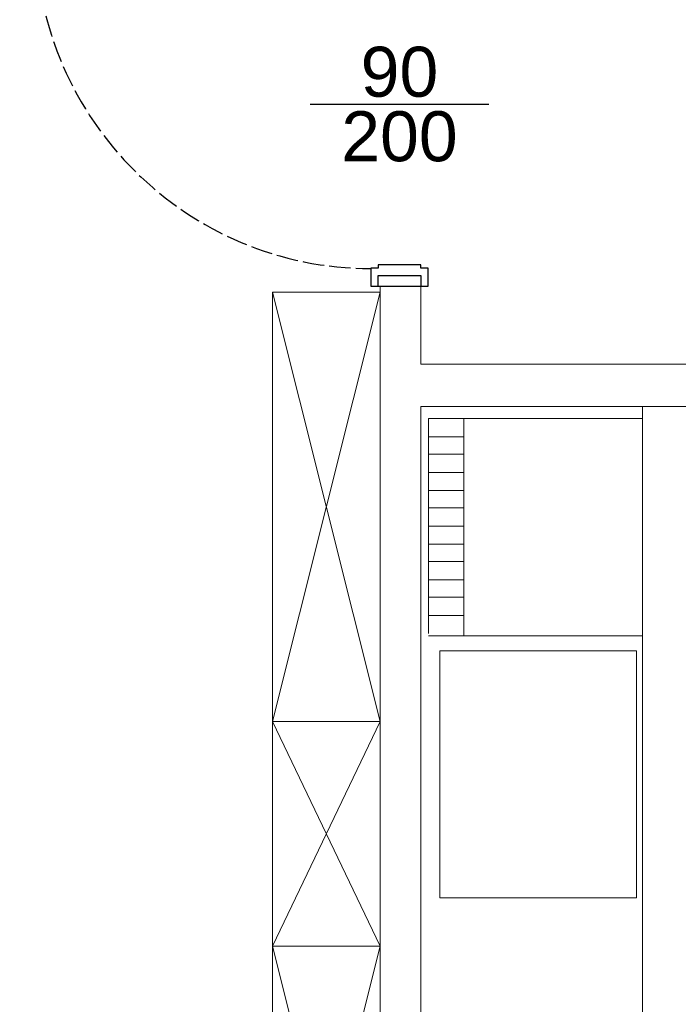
# Model space of a CAD drawing. Header units: millimetres. Extents: x 126553 to 403692, y -95821 to 38049.
# Tile 194 of 256: x 221939 to 222123, y 12921 to 13197. Entities that reach past the tile are written whole.
import ezdxf
from ezdxf import colors
from ezdxf.entities.mleader import LeaderData, LeaderLine
from ezdxf.enums import TextEntityAlignment as Align
from ezdxf.math import Vec2, Vec3

# ---------------------------------------------------------------- set-up
doc = ezdxf.new("R2010")
doc.units = ezdxf.units.MM
doc.linetypes.add('ACAD_ISO02W100', pattern=[15, 12, -3])
for name, color, linetype, lineweight in [('_(06 GRUBA)', 7, 'Continuous', 40), ('A4_opis stolarki dla drzwi parametrycznych', 101, 'Continuous', 13), ('ŚCIANY GRUBE', 7, 'Continuous', 20)]:
    doc.layers.add(name, color=color, linetype=linetype, lineweight=lineweight)
doc.styles.add('A4_opis stolarki dla drzwi parametrycznych', font='arial.ttf')
doc.styles.add('ROMANS', font='romans.shx', dxfattribs={"width": 0.7})

msp = doc.modelspace()

# ---------------------------------------------------------------- linework, layer by layer
msp.add_line((222039.17199, 13122.6392), (222051.17199, 13122.6392))
at = {"color": 7}
msp.add_lwpolyline([(222020.17199, 13173.6392), (222039.17199, 13173.6392), (222051.17199, 13173.6392), (222070.17199, 13173.6392)], dxfattribs=at)
msp.add_lwpolyline([(222039.17199, 13122.6392), (222039.17199, 13125.6392), (222051.17199, 13125.6392), (222051.17199, 13122.6392), (222053.17199, 13122.6392), (222053.17199, 13127.6392), (222051.17199, 13127.6392), (222051.17199, 13128.6392), (222039.17199, 13128.6392), (222039.17199, 13127.6392), (222037.17199, 13127.6392), (222037.17199, 13122.6392)], close=True)
at = {"linetype": 'ACAD_ISO02W100', "ltscale": 0.5}
msp.add_arc((222037.30071, 13221.70194), 94.13472, 180.6468622, 269.9216533, dxfattribs=at)
at = {"layer": 'ŚCIANY GRUBE', "color": 0}
for points in [[(222051.17199, 13122.6392), (222051.17199, 13100.80174), (222051.17199, 13122.6392), (222039.72322, 13122.6392), (222039.72322, 13100.80174), (222039.72322, 12797.40956)], [(222039.72322, 13122.6392), (222051.17199, 13122.6392)], [(222039.72322, 13120.94308), (222009.61722, 13000.73108), (222039.72322, 13000.73108), (222009.61722, 13120.94308)], [(222051.17199, 13100.80174), (222383.18608, 13100.80174), (222383.18608, 13088.92895), (222366.64898, 13088.92895), (222366.64898, 13075.78408), (222354.56417, 13075.78408), (222354.56417, 13088.92895), (222051.17199, 13088.92895), (222051.17199, 12797.40956), (222039.2992, 12797.40956)], [(222333.57478, 12797.40956), (222333.57478, 12857.62156), (222113.29212, 12857.62156), (222113.29212, 13088.92895), (222051.17199, 13088.92895), (222051.17199, 12797.40956)], [(222113.29212, 13085.53673), (222113.29212, 13025.32472), (222113.29212, 13085.53673), (222053.29213, 13085.53673), (222053.29213, 13025.32472)], [(222063.25679, 13085.53673), (222063.25679, 13024.68868)], [(222063.25679, 13080.44839), (222053.29213, 13080.44839)], [(222063.25679, 13075.57206), (222053.29213, 13075.57206)], [(222063.25679, 13070.48373), (222053.29213, 13070.48373)], [(222063.25679, 13065.39539), (222053.29213, 13065.39539)], [(222063.25679, 13060.51906), (222053.29213, 13060.51906)], [(222063.25679, 13055.43072), (222053.29213, 13055.43072)], [(222063.25679, 13050.34239), (222053.29213, 13050.34239)], [(222063.25679, 13045.46606), (222053.29213, 13045.46606)], [(222063.25679, 13040.37772), (222053.29213, 13040.37772)], [(222063.25679, 13035.5014), (222053.29213, 13035.5014)], [(222063.25679, 13030.41306), (222053.29213, 13030.41306)], [(222113.29212, 13024.68868), (222053.29213, 13024.68868)], [(222039.72322, 12937.76289), (222009.61722, 12817.5509), (222009.61722, 12937.76289), (222039.72322, 12937.76289), (222009.61722, 13000.73108)], [(222039.72322, 12817.5509), (222009.61722, 12937.76289), (222039.72322, 13000.73108)]]:
    msp.add_lwpolyline(points, dxfattribs=at)
for points in [[(222039.72322, 12817.5509), (222009.61722, 12817.5509), (222009.61722, 13120.94308), (222039.72322, 13120.94308)], [(222111.59601, 13020.4484), (222056.47234, 13020.4484), (222056.47234, 12951.3318), (222111.59601, 12951.3318)], [(222039.72322, 12951.11978), (222039.72322, 12927.16219)]]:
    msp.add_lwpolyline(points, close=True, dxfattribs=at)

# ---------------------------------------------------------------- texts
at = {"layer": 'A4_opis stolarki dla drzwi parametrycznych', "color": 7, "style": 'A4_opis stolarki dla drzwi parametrycznych'}
msp.add_text('90', height=14, rotation=0, dxfattribs=at).set_placement((222045.17199, 13182.71108), align=Align.MIDDLE_CENTER)
at = {"layer": 'A4_opis stolarki dla drzwi parametrycznych', "color": 7, "style": 'A4_opis stolarki dla drzwi parametrycznych', "flags": 12}
msp.add_attdef('200', text='200', height=14, dxfattribs=at).set_placement((222045.17199, 13164.6392), align=Align.MIDDLE_CENTER)

# ---------------------------------------------------------------- leaders
at = {"layer": '_(06 GRUBA)', "color": 5, "lineweight": -2}
ml = msp.add_multileader_mtext('Standard', dxfattribs=at)
ml.set_content('drzwi do wymiany na dymoszczelne (Sm)', color=5, style='ROMANS')
ml.set_leader_properties()
ml.build(insert=Vec2(0, 0))
ml.multileader.update_dxf_attribs({"text_right_attachment_type": 6, "dogleg_length": 0.36, "arrow_head_size": 12, "scale": 3})
ctx = ml.context
ctx.base_point, ctx.scale, ctx.char_height, ctx.arrow_head_size, ctx.landing_gap_size, ctx.plane_origin = Vec3(221452.22815, 12682.82631), 3, 25, 12, 6, Vec3(220961.00787, 12052.15728)
ctx.right_attachment = 6
notes = []
notes.append((ctx, [(0, (1, 1, 0), (221451.14815, 12682.82631), (1, 0), 1.08, [(1, [(221671.45648, 13512.70666), (220552.07672, 13779.75145)], 0, [])])]))
ctx.mtext.insert, ctx.mtext.flow_direction = Vec3(221458.22815, 12699.49298), 5
for ctx, leaders in notes:
    for number, flags, end, landing, length, lines in leaders:
        leader = LeaderData()
        leader.index, (leader.has_last_leader_line, leader.has_dogleg_vector, leader.attachment_direction) = number, flags
        leader.last_leader_point, leader.dogleg_vector, leader.dogleg_length = Vec3(end), Vec3(landing), length
        for number, points, colour, breaks in lines:
            line = LeaderLine()
            line.index, line.vertices, line.color, line.breaks = number, Vec3.list(points), colors.encode_raw_color(colour), breaks
            leader.lines.append(line)
        ctx.leaders.append(leader)

doc.saveas('drawing.dxf')
